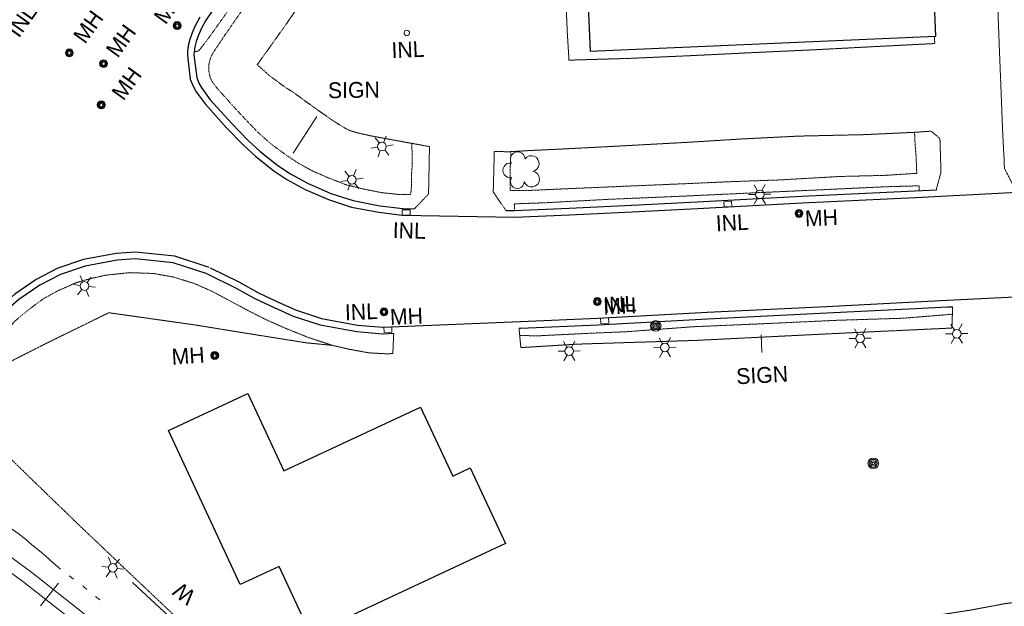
# Model space of a CAD drawing. Extents: x 863487 to 870045, y 569252 to 575761.
# Tile 27 of 66: x 865694 to 866067, y 572140 to 572362. Entities that reach past the tile are written whole.
import ezdxf
from ezdxf.enums import TextEntityAlignment as Align

# ---------------------------------------------------------------- set-up
doc = ezdxf.new("R2010")
doc.units = 0
doc.header["$LTSCALE"] = 0.005
doc.header["$MEASUREMENT"] = 0
for name, pattern in [('DGN Style 3', [37.5, 25, -12.5]), ('DGN Style 5', [20, 10, -10]), ('DGN Style 6', [74.75, 25, -12.5, 6.25, -12.5, 6, -12.5])]:
    doc.linetypes.add(name, pattern=pattern)
for name, color, linetype, lineweight in [('E_DRN_Grate', 5, 'Continuous', 15), ('E_DWY', 2, 'DGN Style 3', 15), ('E_LAND_Vegetation', 3, 'Continuous', 15), ('E_MISCPROP', 30, 'Continuous', 15), ('E_MISCPROP_HvyLine', 241, 'Continuous', 25), ('E_MISCPROP_Railing', 30, 'Continuous', 15), ('E_PATH_Sidewalk', 2, 'DGN Style 5', 15), ('E_RDWY', 21, 'Continuous', 25), ('E_RR', 4, 'Continuous', 15), ('E_WAL', 40, 'Continuous', 25), ('E_WTR', 4, 'DGN Style 6', 15)]:
    doc.layers.add(name, color=color, linetype=linetype, lineweight=lineweight)
doc.styles.add('Style-IGR_FONT_0', font='IGR_FONT_0.shx')
doc.styles.add('Style-IGR_FONT_1', font='IGR_FONT_1.shx')

# ---------------------------------------------------------------- blocks, each defined once
blk = doc.blocks.new('LTP')
at = {"layer": 'E_MISCPROP', "color": 20, "linetype": 'Continuous', "lineweight": 0}
for p, q in [((-0.8, 1.43), (-2, 3.73)), ((-1.64, 0.07), (-4.24, 0.14)), ((0.9, 1.42), (2.27, 3.65)), ((-0.88, -1.42), (-2.24, -3.61)), ((0.76, -1.47), (2, -3.65)), ((1.64, -0.02), (4.16, -0.09))]:
    blk.add_line(p, q, dxfattribs=at)
blk.add_circle((0, 0), 1.64, dxfattribs=at)
blk = doc.blocks.new('MHO_2')
at = {"layer": 'E_DRN_Grate', "color": 20, "linetype": 'Continuous', "lineweight": 0}
for centre, radius in [((0.06, 0.01), 1.5), ((0.07, 0.01), 1.22), ((0.06, 0), 0.968), ((0.03, -0.01), 0.605)]:
    blk.add_circle(centre, radius, dxfattribs=at)
blk = doc.blocks.new('MHT_1')
at = {"layer": 'E_DRN_Grate', "color": 20, "linetype": 'Continuous', "lineweight": 0, "style": 'Style-IGR_FONT_0'}
blk.add_text('MH', height=6, rotation=0.0001, dxfattribs=at).set_placement((-0.08, -3.13), align=Align.CENTER)
blk = doc.blocks.new('WAL')
at = {"layer": 'E_MISCPROP_Railing', "color": 40, "linetype": 'Continuous', "lineweight": 0, "style": 'Style-IGR_FONT_0'}
blk.add_text('W', height=6, rotation=359.9999, dxfattribs=at).set_placement((-2.27, -0.34), align=Align.MIDDLE_LEFT)
blk = doc.blocks.new('INL_2')
at = {"layer": 'E_MISCPROP_Railing', "color": 40, "linetype": 'Continuous', "lineweight": 0, "style": 'Style-IGR_FONT_0'}
blk.add_text('INL', height=6, rotation=0, dxfattribs=at).set_placement((-5.74, -3.01))
blk = doc.blocks.new('INLT')
at = {"layer": 'E_MISCPROP_Railing', "color": 40, "linetype": 'Continuous', "lineweight": 0, "flags": 128}
blk.add_lwpolyline([(3, -2), (3, 0), (0, 0), (0, -2), (3, -2)], dxfattribs=at)
blk = doc.blocks.new('INL')
at = {"layer": 'E_MISCPROP_Railing', "color": 40, "linetype": 'Continuous', "lineweight": 0, "style": 'Style-IGR_FONT_0'}
blk.add_text('INL', height=6, rotation=0, dxfattribs=at).set_placement((-5.74, -3.01))
blk = doc.blocks.new('INL_1')
at = {"layer": 'E_MISCPROP_Railing', "color": 40, "linetype": 'Continuous', "lineweight": 0, "style": 'Style-IGR_FONT_0'}
blk.add_text('INL', height=6, rotation=359.9999, dxfattribs=at).set_placement((-5.74, -3.01))
blk = doc.blocks.new('INL_7')
at = {"layer": 'E_MISCPROP_Railing', "color": 40, "linetype": 'Continuous', "lineweight": 0, "style": 'Style-IGR_FONT_0'}
blk.add_text('INL', height=6, rotation=0.0001, dxfattribs=at).set_placement((-5.74, -3.01))
blk = doc.blocks.new('INL_8')
at = {"layer": 'E_MISCPROP_Railing', "color": 40, "linetype": 'Continuous', "lineweight": 0, "style": 'Style-IGR_FONT_0'}
blk.add_text('INL', height=6, rotation=359.9999, dxfattribs=at).set_placement((-5.74, -3.01))
blk = doc.blocks.new('INL_11')
at = {"layer": 'E_MISCPROP_Railing', "color": 40, "linetype": 'Continuous', "lineweight": 0, "style": 'Style-IGR_FONT_0'}
blk.add_text('INL', height=6, rotation=0, dxfattribs=at).set_placement((-5.74, -3.01))
blk = doc.blocks.new('MHO')
at = {"layer": 'E_DRN_Grate', "color": 20, "linetype": 'Continuous', "lineweight": 0}
for centre, radius in [((0.06, 0.01), 1.5), ((0.07, 0.01), 1.22), ((0.06, 0), 0.968), ((0.03, -0.01), 0.605)]:
    blk.add_circle(centre, radius, dxfattribs=at)
blk = doc.blocks.new('SIGN')
at = {"layer": 'E_MISCPROP', "color": 20, "linetype": 'Continuous', "lineweight": 0, "style": 'Style-IGR_FONT_0'}
blk.add_text('SIGN', height=6, rotation=0.0001, dxfattribs=at).set_placement((-9.6, -0.01), align=Align.MIDDLE_LEFT)
blk = doc.blocks.new('LTP_1')
at = {"layer": 'E_MISCPROP', "color": 20, "linetype": 'Continuous', "lineweight": 0}
for p, q in [((-0.8, 1.43), (-2, 3.73)), ((-1.63, 0.07), (-4.24, 0.14)), ((0.9, 1.42), (2.27, 3.65)), ((-0.88, -1.42), (-2.24, -3.61)), ((0.76, -1.47), (2, -3.65)), ((1.64, -0.02), (4.16, -0.09))]:
    blk.add_line(p, q, dxfattribs=at)
blk.add_circle((0, 0), 1.64, dxfattribs=at)
blk = doc.blocks.new('POLE_1')
at = {"layer": 'E_MISCPROP', "color": 20, "linetype": 'Continuous', "lineweight": 0}
for centre, radius in [((-0.01, 0.02), 2.02), ((-0.01, 0.03), 1.52), ((0, -0.01), 1.01), ((0, 0), 0.502)]:
    blk.add_circle(centre, radius, dxfattribs=at)
blk = doc.blocks.new('SIGN_1')
at = {"layer": 'E_MISCPROP', "color": 20, "linetype": 'Continuous', "lineweight": 0, "style": 'Style-IGR_FONT_0'}
blk.add_text('SIGN', height=6, rotation=0, dxfattribs=at).set_placement((-9.61, -0.01), align=Align.MIDDLE_LEFT)
blk = doc.blocks.new('TREE')
at = {"layer": 'E_LAND_Vegetation', "color": 93, "linetype": 'Continuous', "lineweight": 0}
for centre, radius, start, end in [((-1.47, 4.28), 2.78, 1.3946, 209.1676), ((3.57, 2.42), 2.97, 278.4237, 139.6576), ((-4.47, 0.2), 2.78, 78.0716, 279.0827), ((-2.01, -4.2), 2.61, 140.7798, 358.7124), ((3.46, -3.43), 2.97, 196.0746, 79.0478)]:
    blk.add_arc(centre, radius, start, end, dxfattribs=at)

msp = doc.modelspace()

# ---------------------------------------------------------------- linework, layer by layer
at = {"layer": 'E_DWY', "color": 51, "linetype": 'DGN Style 3', "flags": 128}
for points in [[(865996.87, 572425.6), (865995.65, 572436.77), (866003.39, 572436.73), (866003.58, 572437.49), (866003.84, 572438.28), (866004.58, 572439.71), (866005.39, 572441.03), (866006.53, 572443.02), (866007.58, 572444.69), (866008.68, 572446.43), (866009.8, 572447.94), (866010.32, 572448.59), (866011.06, 572449.51), (866011.7, 572450.47), (866012.71, 572452.05), (866013.35, 572453.14), (866013.89, 572454.11), (866014.66, 572455.57), (866015.23, 572456.85), (866015.9, 572458.13), (866016.64, 572459.32), (866017.01, 572459.8), (866017.89, 572460.64), (866018.72, 572461.19), (866020.18, 572461.82), (866021.17, 572462.14), (866023.34, 572462.48), (866024.79, 572462.71), (866025.96, 572462.7), (866027.52, 572462.66), (866028.64, 572462.73), (866029.72, 572462.74), (866030.43, 572462.7), (866033.02, 572462.58), (866033.22, 572466.41), (866048.51, 572467.75), (866048.97, 572464.54), (866052.67, 572465.02), (866055.25, 572464.97), (866057.63, 572464.82), (866058.89, 572464.77), (866059.2, 572464.64), (866059.57, 572463.68), (866059.84, 572462.42), (866059.91, 572461.18), (866060.2, 572458.52), (866060.47, 572455.85), (866060.66, 572453.22), (866060.68, 572450.93), (866060.74, 572448.26), (866060.69, 572444.83), (866060.72, 572442.33), (866060.72, 572439.63), (866060.76, 572436.33), (866060.87, 572433.58), (866060.85, 572430), (866060.99, 572427.05), (866060.91, 572423.34), (866061.08, 572420.01), (866061.88, 572407.46), (866062.34, 572395.5), (866063.72, 572375.29), (866064.31, 572365.17), (866064.87, 572350.37), (866065.67, 572330.46), (866066.09, 572319.51), (866066.43, 572312.71), (866066.51, 572311.27), (866066.56, 572310.21), (866066.65, 572309.16), (866066.68, 572308.35), (866066.69, 572307.36), (866066.72, 572306.38), (866066.82, 572305.29), (866069.33, 572300.42), (866070.4, 572298.84)], [(865811.42, 572428.02), (865815.89, 572427), (865820.34, 572424.21), (865825.23, 572420.97), (865831.17, 572417), (865831.7, 572411.43), (865830.24, 572409.6), (865820.23, 572395.4), (865809.84, 572380.76), (865804.59, 572373.48), (865799.1, 572365.92), (865794.09, 572358.65), (865784.04, 572344.61), (865788.53, 572340.58), (865794.56, 572336.09), (865797.5, 572334.28), (865805.34, 572328.59), (865808.8, 572326.18), (865811.31, 572324.36), (865813.25, 572323.05), (865815.31, 572321.81), (865817.05, 572320.73), (865818.57, 572319.91), (865819.9, 572319.43), (865821.36, 572319.02), (865823.06, 572318.57), (865827.73, 572317.56), (865836.54, 572315.94), (865838.67, 572315.59), (865840.28, 572315.23), (865842.78, 572314.82), (865849.21, 572313.63), (865848.86, 572295.7), (865843.53, 572290.13)], [(866040.25, 572355.36), (866040.45, 572352.61), (866017.3, 572351.43), (865994.44, 572350.23), (865971.45, 572349.17), (865948.4, 572348.04), (865925.37, 572347.01), (865902, 572346.32), (865901.37, 572356.54), (865898.64, 572420.43), (865906.95, 572420.76)], [(865878.12, 572289.51), (865873.34, 572296.5), (865873.34, 572296.5), (865873.74, 572311.8), (865879.03, 572311.67), (865887.32, 572312.14), (865893.95, 572312.46), (865898.83, 572312.69), (865915.71, 572313.56), (865946.44, 572315.22), (865967.22, 572316.51), (865988.67, 572317.59), (866014.03, 572318.16), (866032.9, 572319.04), (866039.1, 572319.47), (866042.37, 572316.62), (866042.77, 572303.95), (866041.4, 572298.98), (866041.02, 572297.31)], [(865883.1, 572244.99), (865883.78, 572237.61), (865883.78, 572237.61), (865905.13, 572238.92), (865949.93, 572240.33), (866007.97, 572243.2), (866046.89, 572245.01), (866047.07, 572249.99), (866047.17, 572253.09)], [(866078.04, 572254.62), (866077.59, 572252.19), (866077.34, 572246.75), (866083.52, 572247.08), (866083.33, 572229.32), (866083.62, 572211.97), (866084.11, 572194.03), (866084.59, 572174.06), (866085.13, 572155.6), (866085.02, 572151.02), (866084.84, 572149.98), (866084.55, 572148.84), (866084.19, 572147.78), (866083.42, 572146.47), (866082.55, 572145.41), (866081.52, 572144.48), (866080.48, 572143.81), (866079.19, 572143.16), (866077.84, 572142.59), (866076.37, 572142.18), (866074.43, 572141.86), (866070.23, 572141.21), (866067.05, 572140.78), (866053.98, 572138.34), (866034.13, 572135.27), (866018, 572133.43), (866005.85, 572131.79), (865993.81, 572129.9), (865985.45, 572128.74), (865975.97, 572127.5), (865968.81, 572126.64), (865958.9, 572125.09), (865952.11, 572123.95), (865946.92, 572122.65), (865944.04, 572121.86), (865942.23, 572121.36), (865940.04, 572120.9), (865938.53, 572120.55), (865937.62, 572120.34), (865936.93, 572120.04), (865936.21, 572119.73), (865935.36, 572119.5), (865933.97, 572119.72), (865932.77, 572120.78), (865931.99, 572121.73), (865931.15, 572122.7), (865929.6, 572124.3), (865928.2, 572125.71), (865926.68, 572127.23), (865925.65, 572128.29), (865924.54, 572129.49), (865923.44, 572130.72), (865922.61, 572131.57), (865921.89, 572131.97), (865920.92, 572131.8), (865918.99, 572131.15), (865916.36, 572130.18), (865914.43, 572129.48), (865912.36, 572128.78), (865909.93, 572128.08), (865908.53, 572127.73), (865906.13, 572127.02), (865903.95, 572126.26), (865901.69, 572125.27), (865900.38, 572124.77), (865893.14, 572120.96)], [(865784.69, 572242.27), (865760, 572246.26), (865727.87, 572250.8), (865703.94, 572239.08), (865680.49, 572227.19), (865670.52, 572214.36), (865675.05, 572209.72), (865689.07, 572197.17), (865701.48, 572185.1), (865717.15, 572169.97), (865738.81, 572149.41), (865750.74, 572138.12), (865761.05, 572128.45), (865776.51, 572114.83), (865782.11, 572119.98), (865782.49, 572120.09), (865782.96, 572119.95), (865783.96, 572119.62), (865785.06, 572119.44), (865786.75, 572119), (865787.98, 572118.65), (865789.01, 572118.24), (865789.97, 572117.87), (865790.77, 572117.45), (865791.83, 572116.66), (865793.34, 572115.6), (865794.64, 572114.73), (865796.34, 572113.64), (865797.81, 572112.8), (865798.99, 572111.83), (865799.67, 572110.95), (865800.47, 572109.95), (865801.24, 572108.92), (865801.96, 572108.25), (865802.67, 572107.16), (865803.5, 572105.71), (865804.32, 572104.15), (865804.81, 572103.32), (865805.61, 572102.07), (865806.67, 572101.06), (865808.59, 572100.59), (865810.58, 572100.99), (865812.44, 572101.75), (865814.87, 572102.79), (865817.14, 572103.68), (865819.33, 572104.45), (865821.95, 572105.44), (865824.13, 572106.04), (865825.9, 572105.13), (865828.22, 572104), (865830.63, 572102.83), (865833.26, 572101.81), (865834.94, 572101.17), (865836.4, 572100.26), (865838.91, 572098.66), (865840.5, 572097.69), (865842.37, 572097.07), (865844.79, 572097.3), (865846.08, 572097.88), (865848.12, 572098.95), (865851.29, 572100.48), (865854.52, 572102.17), (865857.06, 572103.69), (865859.25, 572104.84), (865861.07, 572105.72), (865863.19, 572106.72), (865865.14, 572107.57), (865866.96, 572108.39), (865868.25, 572108.95), (865870.2, 572109.82), (865872.42, 572110.93), (865874.55, 572112.01), (865876.77, 572113.18), (865879, 572114.2), (865880.89, 572115.2), (865883.03, 572116.26), (865884.61, 572117.1), (865885.51, 572117.56), (865887.07, 572118.44), (865888.59, 572119.08), (865889.38, 572119.42), (865890.33, 572119.78), (865891.3, 572120.26), (865892.3, 572120.62), (865892.8, 572120.83), (865893.14, 572120.96)], [(865784.69, 572242.27), (865802.77, 572239.4), (865812.4, 572238.47), (865818.45, 572237.06), (865826.33, 572235.62), (865833.19, 572235.26), (865835.34, 572235.36), (865835.69, 572243.01)]]:
    msp.add_lwpolyline(points, dxfattribs=at)
at = {"layer": 'E_MISCPROP', "color": 20, "linetype": 'Continuous'}
for p, q in [((865806.56, 572324.98), (865797.64, 572311.1)), ((865975.03, 572235.71), (865974.68, 572242.47))]:
    msp.add_line(p, q, dxfattribs=at)
at = {"layer": 'E_MISCPROP_HvyLine', "color": 241, "linetype": 'Continuous', "flags": 128}
for points in [[(865910.04, 572349.7), (866040.86, 572355.39), (866037.73, 572427.38), (865906.91, 572421.69)], [(865794.09, 572191.01), (865845.86, 572215.13), (865858.02, 572189.02), (865864.65, 572192.11), (865877.97, 572163.51), (865804.26, 572129.16), (865792.27, 572154.87), (865777.54, 572148.01), (865750.41, 572206.25), (865780.47, 572220.25)]]:
    msp.add_lwpolyline(points, close=True, dxfattribs=at)
at = {"layer": 'E_MISCPROP_Railing', "color": 40, "linetype": 'Continuous'}
msp.add_ellipse((865840.64, 572356.61), major_axis=(0.701, -0.77), ratio=0.999811, dxfattribs=at)
at = {"layer": 'E_PATH_Sidewalk', "color": 51, "linetype": 'DGN Style 5', "flags": 128}
for points in [[(865808.39, 572423.66), (865810.33, 572422.39), (865812.21, 572421.09), (865807.86, 572414.88), (865798.39, 572401.48), (865788.93, 572387.96), (865782.36, 572378.5), (865774.22, 572366.8), (865770.1, 572360.91), (865767.11, 572356.74), (865764.83, 572353.58), (865762.67, 572350.85), (865762.27, 572350.36), (865761.95, 572350), (865761.49, 572349.65), (865760.22, 572349.65)], [(865842.57, 572314.85), (865842.65, 572306.63), (865842.43, 572303.03), (865842.43, 572299.65), (865842.25, 572296.72), (865841.99, 572295.47), (865837.95, 572295.49), (865831.07, 572296.22), (865824.9, 572297.44), (865817.57, 572299.21), (865810.77, 572301.88), (865805.07, 572304.36), (865799.95, 572307.13), (865795.44, 572310.1), (865789.31, 572314.58), (865784.29, 572319.03), (865779.88, 572323.61), (865775.7, 572328.07), (865769.09, 572335.47), (865767.13, 572337.9), (865766.2, 572339.79), (865765.75, 572342.02), (865765.71, 572344.68), (865766.11, 572346.34), (865766.67, 572347.88), (865767.02, 572348.54), (865767.33, 572349.12), (865771.38, 572355.18), (865781.83, 572370.3), (865795.52, 572389.52), (865808.91, 572408.09), (865817.05, 572419.63), (865824.51, 572414.18), (865830.19, 572409.53)], [(866032.76, 572319.04), (866032.98, 572314.44), (866033.37, 572309.69), (866033.6, 572303.53), (866021.69, 572302.75), (866004.54, 572302.33), (865981.83, 572301.03), (865963.5, 572300.38), (865945.41, 572299.58), (865923.49, 572298.65), (865901.27, 572297.7), (865885.51, 572296.98), (865879.75, 572297.03), (865879.73, 572302.09), (865879.77, 572306.02), (865880.03, 572311.73)], [(865881.47, 572289.46), (865881.3, 572291.97), (865892.62, 572292.38), (865916.99, 572293.69), (865945.28, 572294.89), (865967.01, 572295.91), (865996.53, 572297.26), (866022.01, 572298.45), (866034.46, 572298.8), (866034.56, 572296.97)], [(865766.8, 572258.95), (865760.17, 572261.88), (865752.22, 572264.31), (865744.82, 572265.65), (865735.78, 572265.96), (865726.76, 572265.01), (865720.39, 572263.56), (865715.36, 572262.09), (865708.73, 572259.17), (865702.81, 572255.92), (865696.73, 572251.33), (865692.32, 572247.62), (865689.87, 572244.74), (865685.68, 572239.29), (865677.7, 572227.97), (865663.24, 572207.14), (865652.98, 572191.78), (865653.17, 572191.41), (865653.58, 572190.74), (865653.86, 572189.61), (865653.93, 572187.8), (865653.88, 572186.87), (865653.47, 572185.21), (865652.79, 572183.7), (865651.73, 572181.66), (865650.86, 572180.29), (865647.02, 572174.53), (865636.64, 572159.63), (865625.59, 572143.92)], [(865766.8, 572258.95), (865780.92, 572251.44), (865787.29, 572248.21), (865795.02, 572244.78), (865803.57, 572241.38), (865812.45, 572238.46)], [(865883.35, 572242.26), (865889.46, 572242.02), (865909.04, 572243), (865923.97, 572243.63), (865948.76, 572245.49), (865976.15, 572246.67), (866003.68, 572247.95), (866028.48, 572248.72), (866047.08, 572250.23)]]:
    msp.add_lwpolyline(points, dxfattribs=at)
at = {"layer": 'E_RDWY', "color": 21, "linetype": 'Continuous', "flags": 128}
for points in [[(865767.37, 572365.51), (865764.4, 572361.23), (865762.8, 572358.2), (865761.76, 572355.73), (865760.89, 572353.39), (865760.42, 572351.36), (865760.18, 572349.33), (865760.1, 572348.31), (865761.15, 572339.8), (865761.99, 572337.61), (865763.07, 572335.73), (865766.27, 572331.36), (865774.25, 572322.47), (865780.6, 572315.99), (865785.11, 572311.76), (865791.77, 572306.52), (865796.57, 572303.27), (865803.33, 572299.68), (865805.89, 572298.5), (865811.89, 572295.91), (865820.33, 572293.2), (865830.37, 572291.25), (865839.1, 572290.21), (865843.53, 572290.13)], [(865762.26, 572362.53), (865760.54, 572359.27), (865759.44, 572356.65), (865758.49, 572354.11), (865757.95, 572351.79), (865757.7, 572349.57), (865757.59, 572348.26), (865758.7, 572339.19), (865759.73, 572336.53), (865760.98, 572334.36), (865764.33, 572329.78), (865772.42, 572320.76), (865778.85, 572314.2), (865783.48, 572309.86), (865790.29, 572304.5), (865795.28, 572301.13), (865802.22, 572297.44), (865804.87, 572296.22), (865811.01, 572293.57), (865819.71, 572290.77), (865829.99, 572288.78), (865838.93, 572287.71), (865881.42, 572286.96), (865902.21, 572287.81), (865925.87, 572288.94), (865950.68, 572290.26), (865990.25, 572292.39), (866033.07, 572294.39), (866071.62, 572296.4)], [(865878.12, 572289.51), (865881.39, 572289.46), (865902.1, 572290.31), (865925.75, 572291.44), (865950.55, 572292.76), (865990.12, 572294.89), (866032.95, 572296.89), (866041.02, 572297.31)], [(865765.85, 572267.9), (865752.79, 572272.18), (865737.96, 572273.69), (865730.69, 572273.22), (865718.25, 572270.88), (865708.59, 572267.63), (865700.44, 572263.43), (865692.27, 572257.77), (865688.99, 572254.91), (865684.58, 572250.54), (865680.78, 572245.94), (865669.58, 572229.64), (865649.1, 572200.09), (865636.48, 572182)], [(865765.08, 572265.53), (865752.27, 572269.72), (865737.91, 572271.18), (865731, 572270.73), (865718.88, 572268.46), (865709.57, 572265.32), (865701.73, 572261.28), (865693.81, 572255.79), (865690.69, 572253.08), (865686.43, 572248.85), (865682.78, 572244.43), (865671.64, 572228.22), (865651.16, 572198.67), (865649.1, 572200.09)], [(865766.18, 572267.77), (865777.01, 572262.47), (865784.32, 572258.46), (865791.43, 572254.99), (865798.51, 572251.87), (865808.41, 572248.67), (865822.01, 572246.13), (865831.5, 572245.34), (865883.61, 572247.52), (865912.93, 572248.69), (865954.34, 572250.96), (865999.49, 572253.21), (866033.02, 572254.9), (866045.11, 572255.49), (866086.04, 572257.51), (866138.58, 572260.18), (866182.16, 572262.22), (866219.77, 572263.97), (866261.46, 572266.09), (866316.56, 572268.67), (866370.49, 572271.3)], [(865765.08, 572265.53), (865775.86, 572260.25), (865783.17, 572256.24), (865790.38, 572252.73), (865797.61, 572249.53), (865807.8, 572246.24), (865821.68, 572243.65), (865831.45, 572242.83), (865835.69, 572243.01)], [(865883.1, 572244.99), (865883.71, 572245.02), (865913.05, 572246.19), (865954.47, 572248.46), (865999.62, 572250.71), (866033.15, 572252.41), (866045.23, 572252.99), (866047.17, 572253.09)]]:
    msp.add_lwpolyline(points, dxfattribs=at)
at = {"layer": 'E_RR', "color": 171, "linetype": 'Continuous'}
msp.add_line((865708.84, 572148.55), (865702.05, 572139.9), dxfattribs=at)
at = {"layer": 'E_RR', "color": 171, "linetype": 'Continuous', "flags": 128}
for points in [[(865658.72, 572181.95), (865698.69, 572152.51), (865720.92, 572135.07), (865743.51, 572116.7), (865766.22, 572097.28), (865794.52, 572071.99), (865815.43, 572052.21), (865836.43, 572031.54), (865860.61, 572006.62), (865876.88, 571989.15), (865894.32, 571969.54), (865899.51, 571963.51)], [(865655.93, 572178.16), (865695.84, 572148.77), (865717.99, 572131.4), (865740.5, 572113.09), (865763.12, 572093.74), (865791.34, 572068.52), (865812.16, 572048.82), (865833.09, 572028.22), (865857.21, 572003.38), (865873.4, 571985.99), (865890.79, 571966.45), (865894.4, 571962.25)]]:
    msp.add_lwpolyline(points, dxfattribs=at)
at = {"layer": 'E_WAL', "flags": 128}
msp.add_lwpolyline([(865782.82, 572119.11), (865776.56, 572112.36), (865762.5, 572124.9), (865736.88, 572148.8)], dxfattribs=at)
at = {"layer": 'E_WTR', "color": 161, "linetype": 'Continuous', "flags": 128}
for points in [[(865686.37, 572173.26), (865688.99, 572170.87), (865691.1, 572169.1), (865693.6, 572167.26), (865696.27, 572165.24), (865698.79, 572163.07), (865701.62, 572160.72), (865704.18, 572158.62), (865706.77, 572156.23), (865708.76, 572154.58), (865709.64, 572153.85)], [(865712.91, 572151.25), (865713.7, 572150.64), (865714.56, 572149.98)], [(865717.91, 572147.48), (865718.12, 572147.33), (865719.54, 572146.17)], [(865722.79, 572143.53), (865724.42, 572142.22)]]:
    msp.add_lwpolyline(points, dxfattribs=at)

# ---------------------------------------------------------------- block references
at = {"layer": 'E_DRN_Grate', "color": 20, "linetype": 'Continuous', "xscale": 1.000001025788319, "yscale": 1.000001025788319, "zscale": 1.000001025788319, "rotation": 54.25544912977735}
for p in [(865753.71, 572359.35), (865712.9, 572349.01), (865725.87, 572344.94), (865724.98, 572329.38)]:
    msp.add_blockref('MHO_2', p, dxfattribs=at)
at = {"layer": 'E_DRN_Grate', "color": 20, "linetype": 'Continuous'}
for name, p, rotation in [('MHO', (865988.98, 572288.34), 2.557106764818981), ('MHO', (865912.67, 572255), 2.557106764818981), ('MHO', (865831.94, 572251.08), 2.557106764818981), ('MHT_1', (865757.93, 572234.66), 3.676424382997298), ('MHO_2', (865767.9, 572234.61), 3.676424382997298)]:
    msp.add_blockref(name, p, dxfattribs=dict(at, rotation=rotation))
at = {"layer": 'E_LAND_Vegetation', "color": 93, "linetype": 'Continuous', "xscale": 1.000001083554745, "yscale": 1.000001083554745, "zscale": 1.000001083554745, "rotation": 2.535469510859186}
msp.add_blockref('TREE', (865884.27, 572304.64), dxfattribs=at)
at = {"layer": 'E_MISCPROP', "color": 20, "linetype": 'Continuous'}
for name, p, xscale, yscale, zscale, rotation in [('SIGN', (865820.39, 572335.06), 1.000001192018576, 1.000001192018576, 1.000001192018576, 0.895965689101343), ('LTP_1', (865974.19, 572295.56), 0.9999987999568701, 0.9999987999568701, 0.9999987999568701, 2.627349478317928), ('LTP', (865718.66, 572260.91), 0.9999988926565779, 0.9999988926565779, 0.9999988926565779, 54.37591312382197), ('POLE_1', (865934.82, 572245.79), 0.9999987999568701, 0.9999987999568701, 0.9999987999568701, 2.627349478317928), ('LTP_1', (866012.22, 572241.1), 0.9999987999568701, 0.9999987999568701, 0.9999987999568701, 2.627349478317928), ('LTP_1', (866048.71, 572242.83), 0.9999987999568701, 0.9999987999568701, 0.9999987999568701, 2.627349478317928), ('LTP_1', (865938.28, 572237.64), 0.9999987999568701, 0.9999987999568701, 0.9999987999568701, 2.627349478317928), ('LTP_1', (865902.1, 572236.27), 0.9999987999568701, 0.9999987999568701, 0.9999987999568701, 2.627349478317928), ('SIGN_1', (865974.89, 572227.22), 1.000001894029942, 1.000001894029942, 1.000001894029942, 3.000517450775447), ('POLE_1', (866017.15, 572193.8), 0.9999987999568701, 0.9999987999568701, 0.9999987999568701, 2.627349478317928), ('LTP', (865729.39, 572154.33), 0.9999988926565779, 0.9999988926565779, 0.9999988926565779, 54.37591312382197)]:
    msp.add_blockref(name, p, dxfattribs=dict(at, xscale=xscale, yscale=yscale, zscale=zscale, rotation=rotation))
at = {"layer": 'E_MISCPROP', "color": 20, "linetype": 'Continuous', "rotation": 310.0127227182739}
for p in [(865831.24, 572313.63), (865819.86, 572301.05)]:
    msp.add_blockref('LTP', p, dxfattribs=at)
at = {"layer": 'E_MISCPROP_Railing', "color": 40, "linetype": 'Continuous'}
for name, p, xscale, yscale, zscale, rotation in [('INL_2', (865694.67, 572360.84), 1.000002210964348, 1.000002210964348, 1.000002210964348, 54.76177677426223), ('INLT', (865841.86, 572287.66), 1.000001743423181, 1.000001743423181, 1.000001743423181, 178.3469183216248), ('INL_8', (865841.07, 572281.92), 1.000001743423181, 1.000001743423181, 1.000001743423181, 358.3469183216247), ('INL_1', (865920.72, 572253.97), 1.000001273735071, 1.000001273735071, 1.000001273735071, 3.14907645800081), ('INL', (865822.94, 572251.18), 1.000002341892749, 1.000002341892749, 1.000002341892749, 2.394463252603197), ('INLT', (865913.93, 572248.74), 1.000001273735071, 1.000001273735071, 1.000001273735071, 3.14907645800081), ('INLT', (865831.92, 572245.35), 1.000002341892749, 1.000002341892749, 1.000002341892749, 2.394463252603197)]:
    msp.add_blockref(name, p, dxfattribs=dict(at, xscale=xscale, yscale=yscale, zscale=zscale, rotation=rotation))
for name, p, rotation in [('INL_11', (865840.57, 572350.32), 2.557106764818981), ('INLT', (865963.66, 572290.96), 183.0734648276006), ('INL_7', (865963.3, 572284.86), 3.073464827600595)]:
    msp.add_blockref(name, p, dxfattribs=dict(at, rotation=rotation))
at = {"layer": 'E_WAL', "rotation": 142.6703927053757}
msp.add_blockref('WAL', (865757.38, 572143.35), dxfattribs=at)

# ---------------------------------------------------------------- texts
at = {"layer": 'E_DRN_Grate', "color": 20, "linetype": 'Continuous', "style": 'Style-IGR_FONT_1'}
for rotation, p in [(54.2555, (865746.92, 572361.19)), (54.2555, (865716.44, 572353.89)), (54.2555, (865728.81, 572348.6)), (54.2555, (865730.95, 572332.43)), (2.557, (865991.28, 572286.42)), (2.557, (865914.98, 572253.08)), (2.557, (865834.25, 572249.17))]:
    msp.add_text('MH', height=6, rotation=rotation, dxfattribs=at).set_placement(p, align=Align.MIDDLE_LEFT)

doc.saveas('drawing.dxf')
